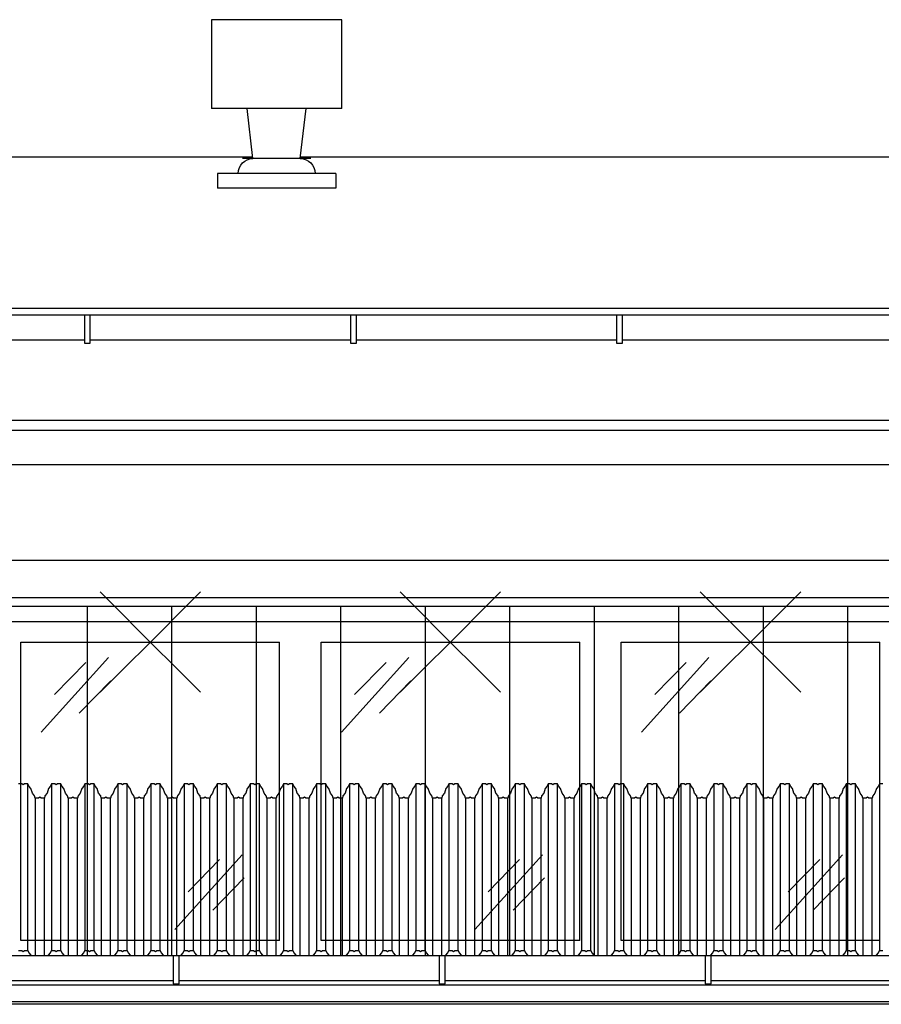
# Model space of a CAD drawing. Header units: millimetres. Extents: x 59331 to 112314, y -16110 to 34390.
# Tile 6 of 198: x 60823 to 61114, y -2169 to -1836. Entities that reach past the tile are written whole.
import ezdxf

# ---------------------------------------------------------------- set-up
doc = ezdxf.new("R2010")
doc.units = ezdxf.units.MM
doc.set_wipeout_variables(frame=1)
doc.layers.get('DEFPOINTS').update_dxf_attribs({"lineweight": 9})
for name, color, linetype in [('_HSA_STOLARKA_ZEWNĘTRZNA', 132, 'Continuous'), ('_HSA_WIDOKOWE', 1, 'Continuous'), ('_HSA_WIDOKOWE_CIENKIE', 8, 'Continuous'), ('_HSA_ŚCIANY_CIENKIE', 2, 'Continuous'), ('_HSA_ŚCIANY_DZIAŁOWE', 6, 'Continuous')]:
    doc.layers.add(name, color=color, linetype=linetype)
doc.layers.add('_HSA_WYBURZENIA', color=7, linetype='Continuous', true_color=0xdd0303)
doc.layers.add('_HSA_WYBURZENIA_01', color=7, linetype='Continuous', true_color=0xdd0303)
doc.styles.add('ARIAL_100', font='Arial.ttf', dxfattribs={"width": 0.8, "height": 20})
doc.dimstyles.new('WYM_WEWN_100', dxfattribs={"dimtxt": 20, "dimasz": 2, "dimexe": 10, "dimexo": 0, "dimgap": 4, "dimtad": 1, "dimdec": 1, "dimrnd": 0.1, "dimtxsty": 'ARIAL_100', "dimblk": 'Wym-03', "dimcen": 0, "dimdle": 10, "dimse1": 1, "dimse2": 1, "dimclrt": 256, "dimazin": 2, "dimtfac": 1, "dimtdec": 1, "dimtix": 1, "dimtmove": 2, "dimatfit": 0, "dimfxl": 1, "dimtolj": 1, "dimtzin": 0, "dimarcsym": 0})

# ---------------------------------------------------------------- blocks, each defined once
blk = doc.blocks.new('A$C40757a77')
blk.add_wipeout([(-5371, 115), (-5371, 0), (-4755.5, 0), (-4755.5, 115)])
for p, q in [((-5053, 7), (-5053, 108)), ((-4965.5, 7), (-4965.5, 108)), ((-4951.5, 7), (-4951.5, 108)), ((-4864, 7), (-4864, 108)), ((-4850, 7), (-4850, 108)), ((-4762.5, 7), (-4762.5, 108))]:
    blk.add_line(p, q)
at = {"ltscale": 10}
for p, q in [((-5053, 108), (-4965.5, 108)), ((-4951.5, 108), (-4864, 108)), ((-4850, 108), (-4762.5, 108)), ((-4965.5, 7), (-5053, 7)), ((-4864, 7), (-4951.5, 7)), ((-4762.5, 7), (-4850, 7))]:
    blk.add_line(p, q, dxfattribs=at)
blk.add_lwpolyline([(-5371, 115), (-4755.5, 115), (-4755.5, 0), (-5371, 0)], close=True, dxfattribs=at)
at = {"layer": '_HSA_WIDOKOWE_CIENKIE', "color": 9}
for points in [[(-5046.13, 77.51), (-5023.33, 102.73)], [(-5041.65, 90.23), (-5031.02, 101.14)], [(-4944.63, 77.51), (-4921.83, 102.73)], [(-4940.15, 90.23), (-4929.52, 101.14)], [(-4843.13, 77.51), (-4820.33, 102.73)], [(-4838.65, 90.23), (-4828.02, 101.14)], [(-5033.26, 83.99), (-5022.63, 94.9)], [(-4931.76, 83.99), (-4921.13, 94.9)], [(-4830.26, 83.99), (-4819.63, 94.9)], [(-5000.95, 10.79), (-4978.14, 36.01)], [(-4996.47, 23.51), (-4985.84, 34.42)], [(-4899.45, 10.79), (-4876.64, 36.01)], [(-4894.97, 23.51), (-4884.34, 34.42)], [(-4797.95, 10.79), (-4775.14, 36.01)], [(-4793.47, 23.51), (-4782.84, 34.42)], [(-4988.07, 17.27), (-4977.44, 28.18)], [(-4886.57, 17.27), (-4875.94, 28.18)], [(-4785.07, 17.27), (-4774.44, 28.18)]]:
    blk.add_lwpolyline(points, dxfattribs=at)
blk = doc.blocks.new('A$Cd050fd5c')
at = {"transparency": 33554687}
h = blk.add_hatch(dxfattribs=at)
h.set_pattern_fill('ANSI31', color=256, scale=9, angle=45)
h.set_pattern_definition([(90, (-65884.325, 19154.596), (-28.575, 0), [])])
h.paths.add_polyline_path([(-3, -3), (-5398, -3), (-5398, -128), (-3, -128)])
for points in [[(0, 0), (-5401, 0), (-5401, -131), (0, -131)], [(-3, -3), (-5398, -3), (-5398, -128), (-3, -128)]]:
    blk.add_lwpolyline(points, close=True)
blk = doc.blocks.new('*U119')
blk.add_wipeout([(0, 8.5), (0, 0), (10264, 0), (10264, 8.5)])
for p, q in [((10264, 8.5), (0, 8.5)), ((10264, 0), (0, 0))]:
    blk.add_line(p, q)
for points in [[(369.47, -1), (371.47, -1), (371.47, 8.5), (369.47, 8.5)], [(459.47, -1), (461.47, -1), (461.47, 8.5), (459.47, 8.5)], [(549.47, -1), (551.47, -1), (551.47, 8.5), (549.47, 8.5)]]:
    blk.add_wipeout(points)
for points in [[(369.47, -1), (371.47, -1), (371.47, 8.5), (369.47, 8.5)], [(459.47, -1), (461.47, -1), (461.47, 8.5), (459.47, 8.5)], [(549.47, -1), (551.47, -1), (551.47, 8.5), (549.47, 8.5)]]:
    blk.add_lwpolyline(points, close=True)
blk = doc.blocks.new('DASZEK')
for points in [[(680.84, 68.18), (679.72, 68.18), (679.37, 67.44), (678.69, 66.6), (678.17, 65.07), (677.47, 64.11), (677.27, 63.41), (676.15, 63.41), (675.7, 63.7), (675.24, 63.41), (674.12, 63.41), (673.92, 64.11), (673.23, 65.07), (672.7, 66.6), (672.02, 67.44), (671.67, 68.18), (670.56, 68.18), (670.1, 67.88), (669.64, 68.18), (668.53, 68.18), (668.18, 67.44), (667.5, 66.6), (666.97, 65.07), (666.28, 64.11), (666.07, 63.41), (664.96, 63.41), (664.5, 63.7), (664.04, 63.41), (662.93, 63.41), (662.72, 64.11), (662.03, 65.07), (661.5, 66.6), (660.82, 67.44), (660.47, 68.18), (659.36, 68.18), (658.9, 67.88), (658.44, 68.18), (657.33, 68.18), (656.98, 67.44), (656.3, 66.6), (655.77, 65.07), (655.08, 64.11), (654.87, 63.41), (653.76, 63.41), (653.3, 63.7), (652.84, 63.41), (651.73, 63.41), (651.52, 64.11), (650.83, 65.07), (650.3, 66.6), (649.62, 67.44), (649.27, 68.18), (648.16, 68.18), (647.7, 67.88), (647.24, 68.18), (646.13, 68.18), (645.78, 67.44), (645.1, 66.6), (644.57, 65.07), (643.88, 64.11), (643.67, 63.41), (642.56, 63.41), (642.1, 63.7), (641.64, 63.41), (640.53, 63.41), (640.32, 64.11), (639.63, 65.07), (639.1, 66.6), (638.42, 67.44), (638.07, 68.18), (636.96, 68.18), (636.5, 67.88), (636.04, 68.18), (634.93, 68.18), (634.58, 67.44), (633.9, 66.6), (633.37, 65.07), (632.68, 64.11), (632.48, 63.41), (631.36, 63.41), (630.9, 63.7), (630.44, 63.41), (629.33, 63.41), (629.12, 64.11), (628.43, 65.07), (627.91, 66.6), (627.23, 67.44), (626.88, 68.18), (625.76, 68.18), (625.3, 67.88), (624.85, 68.18), (623.73, 68.18), (623.38, 67.44), (622.7, 66.6), (622.17, 65.07), (621.48, 64.11), (621.28, 63.41), (620.16, 63.41), (619.7, 63.7), (619.25, 63.41), (618.13, 63.41), (617.93, 64.11), (617.24, 65.07), (616.71, 66.6), (616.03, 67.44), (615.68, 68.18), (614.56, 68.18), (614.11, 67.88), (613.65, 68.18), (612.53, 68.18), (612.18, 67.44), (611.5, 66.6), (610.98, 65.07), (610.28, 64.11), (610.08, 63.41), (608.96, 63.41), (608.51, 63.7), (608.05, 63.41), (606.93, 63.41), (606.73, 64.11), (606.04, 65.07), (605.51, 66.6), (604.83, 67.44), (604.48, 68.18), (603.37, 68.18), (602.91, 67.88), (602.45, 68.18), (601.34, 68.18), (600.99, 67.44), (600.31, 66.6), (599.78, 65.07), (599.09, 64.11), (598.88, 63.41), (597.77, 63.41), (597.31, 63.7), (596.85, 63.41), (595.74, 63.41), (595.53, 64.11), (594.84, 65.07), (594.31, 66.6), (593.63, 67.44), (593.28, 68.18), (592.17, 68.18), (591.71, 67.88), (591.25, 68.18), (590.14, 68.18), (589.79, 67.44), (589.11, 66.6), (588.58, 65.07), (587.89, 64.11), (587.68, 63.41), (586.57, 63.41), (586.11, 63.7), (585.65, 63.41), (584.54, 63.41), (584.33, 64.11), (583.64, 65.07), (583.11, 66.6), (582.43, 67.44), (582.08, 68.18), (580.97, 68.18), (580.51, 67.88), (580.05, 68.18), (578.94, 68.18), (578.59, 67.44), (577.91, 66.6), (577.38, 65.07), (576.69, 64.11), (576.48, 63.41), (575.37, 63.41), (574.91, 63.7), (574.45, 63.41), (573.34, 63.41), (573.13, 64.11), (572.44, 65.07), (571.91, 66.6), (571.23, 67.44), (570.88, 68.18), (569.77, 68.18), (569.31, 67.88), (568.85, 68.18), (567.74, 68.18), (567.39, 67.44), (566.71, 66.6), (566.18, 65.07), (565.49, 64.11), (565.29, 63.41), (564.17, 63.41), (563.71, 63.7), (563.25, 63.41), (562.14, 63.41), (561.93, 64.11), (561.24, 65.07), (560.72, 66.6), (560.04, 67.44), (559.69, 68.18), (558.57, 68.18), (558.11, 67.88), (557.66, 68.18), (556.54, 68.18), (556.19, 67.44), (555.51, 66.6), (554.98, 65.07), (554.29, 64.11), (554.09, 63.41), (552.97, 63.41), (552.51, 63.7), (552.06, 63.41), (550.94, 63.41), (550.74, 64.11), (550.05, 65.07), (549.52, 66.6), (548.84, 67.44), (548.49, 68.18), (547.37, 68.18), (546.92, 67.88), (546.46, 68.18), (545.34, 68.18), (544.99, 67.44), (544.31, 66.6), (543.79, 65.07), (543.09, 64.11), (542.89, 63.41), (541.77, 63.41), (541.32, 63.7), (540.86, 63.41), (539.74, 63.41), (539.54, 64.11), (538.85, 65.07), (538.32, 66.6), (537.64, 67.44), (537.29, 68.18), (536.18, 68.18), (535.72, 67.88), (535.26, 68.18), (534.15, 68.18), (533.8, 67.44), (533.12, 66.6), (532.59, 65.07), (531.9, 64.11), (531.69, 63.41), (530.58, 63.41), (530.12, 63.7), (529.66, 63.41), (528.55, 63.41), (528.34, 64.11), (527.65, 65.07), (527.12, 66.6), (526.44, 67.44), (526.09, 68.18), (524.98, 68.18), (524.52, 67.88), (524.06, 68.18), (522.95, 68.18), (522.6, 67.44), (521.92, 66.6), (521.39, 65.07), (520.7, 64.11), (520.49, 63.41), (519.38, 63.41), (518.92, 63.7), (518.46, 63.41), (517.35, 63.41), (517.14, 64.11), (516.45, 65.07), (515.92, 66.6), (515.24, 67.44), (514.89, 68.18), (513.78, 68.18), (513.32, 67.88), (512.86, 68.18), (511.75, 68.18), (511.4, 67.44), (510.72, 66.6), (510.19, 65.07), (509.5, 64.11), (509.29, 63.41), (508.18, 63.41), (507.72, 63.7), (507.26, 63.41), (506.15, 63.41), (505.94, 64.11), (505.25, 65.07), (504.72, 66.6), (504.04, 67.44), (503.69, 68.18), (502.58, 68.18), (502.12, 67.88), (501.66, 68.18), (500.55, 68.18), (500.2, 67.44), (499.52, 66.6), (498.99, 65.07), (498.3, 64.11), (498.1, 63.41), (496.98, 63.41), (496.52, 63.7), (496.06, 63.41), (494.95, 63.41), (494.74, 64.11), (494.05, 65.07), (493.53, 66.6), (492.85, 67.44), (492.5, 68.18), (491.38, 68.18), (490.92, 67.88), (490.47, 68.18), (489.35, 68.18), (489, 67.44), (488.32, 66.6), (487.79, 65.07), (487.1, 64.11), (486.9, 63.41), (485.78, 63.41), (485.32, 63.7), (484.87, 63.41), (483.75, 63.41), (483.55, 64.11), (482.86, 65.07), (482.33, 66.6), (481.65, 67.44), (481.3, 68.18), (480.18, 68.18), (479.73, 67.88), (479.27, 68.18), (478.15, 68.18), (477.8, 67.44), (477.12, 66.6), (476.6, 65.07), (475.91, 64.11), (475.7, 63.41), (474.58, 63.41), (474.13, 63.7), (473.67, 63.41), (472.55, 63.41), (472.35, 64.11), (471.66, 65.07), (471.13, 66.6), (470.45, 67.44), (470.1, 68.18), (468.99, 68.18), (468.53, 67.88), (468.07, 68.18), (466.96, 68.18), (466.61, 67.44), (465.93, 66.6), (465.4, 65.07), (464.71, 64.11), (464.5, 63.41), (463.39, 63.41), (462.93, 63.7), (462.47, 63.41), (461.36, 63.41), (461.15, 64.11), (460.46, 65.07), (459.93, 66.6), (459.25, 67.44), (458.9, 68.18), (457.79, 68.18), (457.33, 67.88), (456.87, 68.18), (455.76, 68.18), (455.41, 67.44), (454.73, 66.6), (454.2, 65.07), (453.51, 64.11), (453.3, 63.41), (452.19, 63.41), (451.73, 63.7), (451.27, 63.41), (450.16, 63.41), (449.95, 64.11), (449.26, 65.07), (448.73, 66.6), (448.05, 67.44), (447.7, 68.18), (446.59, 68.18), (446.13, 67.88), (445.67, 68.18), (444.56, 68.18), (444.21, 67.44), (443.53, 66.6), (443, 65.07), (442.31, 64.11), (442.1, 63.41), (440.99, 63.41), (440.53, 63.7), (440.07, 63.41), (438.96, 63.41), (438.75, 64.11), (438.06, 65.07), (437.53, 66.6), (436.85, 67.44), (436.5, 68.18), (435.39, 68.18), (434.93, 67.88), (434.47, 68.18), (433.36, 68.18), (433.01, 67.44), (432.33, 66.6), (431.8, 65.07), (431.11, 64.11), (430.91, 63.41), (429.79, 63.41), (429.33, 63.7), (428.87, 63.41), (427.76, 63.41), (427.55, 64.11), (426.86, 65.07), (426.34, 66.6), (425.66, 67.44), (425.31, 68.18), (424.19, 68.18), (423.73, 67.88), (423.28, 68.18), (422.16, 68.18), (421.81, 67.44), (421.13, 66.6), (420.6, 65.07), (419.91, 64.11), (419.71, 63.41), (418.59, 63.41), (418.13, 63.7), (417.68, 63.41), (416.56, 63.41), (416.36, 64.11), (415.67, 65.07), (415.14, 66.6), (414.46, 67.44), (414.11, 68.18), (412.99, 68.18), (412.54, 67.88), (412.08, 68.18), (410.96, 68.18), (410.61, 67.44), (409.93, 66.6), (409.41, 65.07), (408.72, 64.11), (408.51, 63.41), (407.39, 63.41), (406.94, 63.7), (406.48, 63.41), (405.36, 63.41), (405.16, 64.11), (404.47, 65.07), (403.94, 66.6), (403.26, 67.44), (402.91, 68.18), (401.8, 68.18), (401.34, 67.88), (400.88, 68.18), (399.77, 68.18), (399.42, 67.44), (398.74, 66.6), (398.21, 65.07), (397.52, 64.11), (397.31, 63.41), (396.2, 63.41), (395.74, 63.7), (395.28, 63.41), (394.17, 63.41), (393.96, 64.11), (393.27, 65.07), (392.74, 66.6), (392.06, 67.44), (391.71, 68.18), (390.6, 68.18), (390.14, 67.88), (389.68, 68.18), (388.57, 68.18)], [(388.57, 11.8), (389.68, 11.8), (390.14, 11.5), (390.6, 11.8), (391.71, 11.8), (392.06, 11.06), (392.74, 10.22), (393.27, 8.69), (393.96, 7.73), (394.17, 7.03), (395.28, 7.03), (395.74, 7.32), (396.2, 7.03), (397.31, 7.03), (397.52, 7.73), (398.21, 8.69), (398.74, 10.22), (399.42, 11.06), (399.77, 11.8), (400.88, 11.8), (401.34, 11.5), (401.8, 11.8), (402.91, 11.8), (403.26, 11.06), (403.94, 10.22), (404.47, 8.69), (405.16, 7.73), (405.36, 7.03), (406.48, 7.03), (406.94, 7.32), (407.39, 7.03), (408.51, 7.03), (408.72, 7.73), (409.41, 8.69), (409.93, 10.22), (410.61, 11.06), (410.96, 11.8), (412.08, 11.8), (412.54, 11.5), (412.99, 11.8), (414.11, 11.8), (414.46, 11.06), (415.14, 10.22), (415.67, 8.69), (416.36, 7.73), (416.56, 7.03), (417.68, 7.03), (418.13, 7.32), (418.59, 7.03), (419.71, 7.03), (419.91, 7.73), (420.6, 8.69), (421.13, 10.22), (421.81, 11.06), (422.16, 11.8), (423.28, 11.8), (423.73, 11.5), (424.19, 11.8), (425.31, 11.8), (425.66, 11.06), (426.34, 10.22), (426.86, 8.69), (427.55, 7.73), (427.76, 7.03), (428.87, 7.03), (429.33, 7.32), (429.79, 7.03), (430.91, 7.03), (431.11, 7.73), (431.8, 8.69), (432.33, 10.22), (433.01, 11.06), (433.36, 11.8), (434.47, 11.8), (434.93, 11.5), (435.39, 11.8), (436.5, 11.8), (436.85, 11.06), (437.53, 10.22), (438.06, 8.69), (438.75, 7.73), (438.96, 7.03), (440.07, 7.03), (440.53, 7.32), (440.99, 7.03), (442.1, 7.03), (442.31, 7.73), (443, 8.69), (443.53, 10.22), (444.21, 11.06), (444.56, 11.8), (445.67, 11.8), (446.13, 11.5), (446.59, 11.8), (447.7, 11.8), (448.05, 11.06), (448.73, 10.22), (449.26, 8.69), (449.95, 7.73), (450.16, 7.03), (451.27, 7.03), (451.73, 7.32), (452.19, 7.03), (453.3, 7.03), (453.51, 7.73), (454.2, 8.69), (454.73, 10.22), (455.41, 11.06), (455.76, 11.8), (456.87, 11.8), (457.33, 11.5), (457.79, 11.8), (458.9, 11.8), (459.25, 11.06), (459.93, 10.22), (460.46, 8.69), (461.15, 7.73), (461.36, 7.03), (462.47, 7.03), (462.93, 7.32), (463.39, 7.03), (464.5, 7.03), (464.71, 7.73), (465.4, 8.69), (465.93, 10.22), (466.61, 11.06), (466.96, 11.8), (468.07, 11.8), (468.53, 11.5), (468.99, 11.8), (470.1, 11.8), (470.45, 11.06), (471.13, 10.22), (471.66, 8.69), (472.35, 7.73), (472.55, 7.03), (473.67, 7.03), (474.13, 7.32), (474.58, 7.03), (475.7, 7.03), (475.91, 7.73), (476.6, 8.69), (477.12, 10.22), (477.8, 11.06), (478.15, 11.8), (479.27, 11.8), (479.73, 11.5), (480.18, 11.8), (481.3, 11.8), (481.65, 11.06), (482.33, 10.22), (482.86, 8.69), (483.55, 7.73), (483.75, 7.03), (484.87, 7.03), (485.32, 7.32), (485.78, 7.03), (486.9, 7.03), (487.1, 7.73), (487.79, 8.69), (488.32, 10.22), (489, 11.06), (489.35, 11.8), (490.47, 11.8), (490.92, 11.5), (491.38, 11.8), (492.5, 11.8), (492.85, 11.06), (493.53, 10.22), (494.05, 8.69), (494.74, 7.73), (494.95, 7.03), (496.06, 7.03), (496.52, 7.32), (496.98, 7.03), (498.1, 7.03), (498.3, 7.73), (498.99, 8.69), (499.52, 10.22), (500.2, 11.06), (500.55, 11.8), (501.66, 11.8), (502.12, 11.5), (502.58, 11.8), (503.69, 11.8), (504.04, 11.06), (504.72, 10.22), (505.25, 8.69), (505.94, 7.73), (506.15, 7.03), (507.26, 7.03), (507.72, 7.32), (508.18, 7.03), (509.29, 7.03), (509.5, 7.73), (510.19, 8.69), (510.72, 10.22), (511.4, 11.06), (511.75, 11.8), (512.86, 11.8), (513.32, 11.5), (513.78, 11.8), (514.89, 11.8), (515.24, 11.06), (515.92, 10.22), (516.45, 8.69), (517.14, 7.73), (517.35, 7.03), (518.46, 7.03), (518.92, 7.32), (519.38, 7.03), (520.49, 7.03), (520.7, 7.73), (521.39, 8.69), (521.92, 10.22), (522.6, 11.06), (522.95, 11.8), (524.06, 11.8), (524.52, 11.5), (524.98, 11.8), (526.09, 11.8), (526.44, 11.06), (527.12, 10.22), (527.65, 8.69), (528.34, 7.73), (528.55, 7.03), (529.66, 7.03), (530.12, 7.32), (530.58, 7.03), (531.69, 7.03), (531.9, 7.73), (532.59, 8.69), (533.12, 10.22), (533.8, 11.06), (534.15, 11.8), (535.26, 11.8), (535.72, 11.5), (536.18, 11.8), (537.29, 11.8), (537.64, 11.06), (538.32, 10.22), (538.85, 8.69), (539.54, 7.73), (539.74, 7.03), (540.86, 7.03), (541.32, 7.32), (541.77, 7.03), (542.89, 7.03), (543.09, 7.73), (543.79, 8.69), (544.31, 10.22), (544.99, 11.06), (545.34, 11.8), (546.46, 11.8), (546.92, 11.5), (547.37, 11.8), (548.49, 11.8), (548.84, 11.06), (549.52, 10.22), (550.05, 8.69), (550.74, 7.73), (550.94, 7.03), (552.06, 7.03), (552.51, 7.32), (552.97, 7.03), (554.09, 7.03), (554.29, 7.73), (554.98, 8.69), (555.51, 10.22), (556.19, 11.06), (556.54, 11.8), (557.66, 11.8), (558.11, 11.5), (558.57, 11.8), (559.69, 11.8), (560.04, 11.06), (560.72, 10.22), (561.24, 8.69), (561.93, 7.73), (562.14, 7.03), (563.25, 7.03), (563.71, 7.32), (564.17, 7.03), (565.29, 7.03), (565.49, 7.73), (566.18, 8.69), (566.71, 10.22), (567.39, 11.06), (567.74, 11.8), (568.85, 11.8), (569.31, 11.5), (569.77, 11.8), (570.88, 11.8), (571.23, 11.06), (571.91, 10.22), (572.44, 8.69), (573.13, 7.73), (573.34, 7.03), (574.45, 7.03), (574.91, 7.32), (575.37, 7.03), (576.48, 7.03), (576.69, 7.73), (577.38, 8.69), (577.91, 10.22), (578.59, 11.06), (578.94, 11.8), (580.05, 11.8), (580.51, 11.5), (580.97, 11.8), (582.08, 11.8), (582.43, 11.06), (583.11, 10.22), (583.64, 8.69), (584.33, 7.73), (584.54, 7.03), (585.65, 7.03), (586.11, 7.32), (586.57, 7.03), (587.68, 7.03), (587.89, 7.73), (588.58, 8.69), (589.11, 10.22), (589.79, 11.06), (590.14, 11.8), (591.25, 11.8), (591.71, 11.5), (592.17, 11.8), (593.28, 11.8), (593.63, 11.06), (594.31, 10.22), (594.84, 8.69), (595.53, 7.73), (595.74, 7.03), (596.85, 7.03), (597.31, 7.32), (597.77, 7.03), (598.88, 7.03), (599.09, 7.73), (599.78, 8.69), (600.31, 10.22), (600.99, 11.06), (601.34, 11.8), (602.45, 11.8), (602.91, 11.5), (603.37, 11.8), (604.48, 11.8), (604.83, 11.06), (605.51, 10.22), (606.04, 8.69), (606.73, 7.73), (606.93, 7.03), (608.05, 7.03), (608.51, 7.32), (608.96, 7.03), (610.08, 7.03), (610.28, 7.73), (610.98, 8.69), (611.5, 10.22), (612.18, 11.06), (612.53, 11.8), (613.65, 11.8), (614.11, 11.5), (614.56, 11.8), (615.68, 11.8), (616.03, 11.06), (616.71, 10.22), (617.24, 8.69), (617.93, 7.73), (618.13, 7.03), (619.25, 7.03), (619.7, 7.32), (620.16, 7.03), (621.28, 7.03), (621.48, 7.73), (622.17, 8.69), (622.7, 10.22), (623.38, 11.06), (623.73, 11.8), (624.85, 11.8), (625.3, 11.5), (625.76, 11.8), (626.88, 11.8), (627.23, 11.06), (627.91, 10.22), (628.43, 8.69), (629.12, 7.73), (629.33, 7.03), (630.44, 7.03), (630.9, 7.32), (631.36, 7.03), (632.48, 7.03), (632.68, 7.73), (633.37, 8.69), (633.9, 10.22), (634.58, 11.06), (634.93, 11.8), (636.04, 11.8), (636.5, 11.5), (636.96, 11.8), (638.07, 11.8), (638.42, 11.06), (639.1, 10.22), (639.63, 8.69), (640.32, 7.73), (640.53, 7.03), (641.64, 7.03), (642.1, 7.32), (642.56, 7.03), (643.67, 7.03), (643.88, 7.73), (644.57, 8.69), (645.1, 10.22), (645.78, 11.06), (646.13, 11.8), (647.24, 11.8), (647.7, 11.5), (648.16, 11.8), (649.27, 11.8), (649.62, 11.06), (650.3, 10.22), (650.83, 8.69), (651.52, 7.73), (651.73, 7.03), (652.84, 7.03), (653.3, 7.32), (653.76, 7.03), (654.87, 7.03), (655.08, 7.73), (655.77, 8.69), (656.3, 10.22), (656.98, 11.06), (657.33, 11.8), (658.44, 11.8), (658.9, 11.5), (659.36, 11.8), (660.47, 11.8), (660.82, 11.06), (661.5, 10.22), (662.03, 8.69), (662.72, 7.73), (662.93, 7.03), (664.04, 7.03), (664.5, 7.32), (664.96, 7.03), (666.07, 7.03), (666.28, 7.73), (666.97, 8.69), (667.5, 10.22), (668.18, 11.06), (668.53, 11.8), (669.64, 11.8), (670.1, 11.5), (670.56, 11.8), (671.67, 11.8), (672.02, 11.06), (672.7, 10.22), (673.23, 8.69), (673.92, 7.73), (674.12, 7.03), (675.24, 7.03), (675.7, 7.32), (676.15, 7.03), (677.27, 7.03), (677.47, 7.73), (678.17, 8.69), (678.69, 10.22), (679.37, 11.06), (679.72, 11.8), (680.84, 11.8)]]:
    blk.add_lwpolyline(points)
at = {"layer": '_HSA_WIDOKOWE_CIENKIE'}
for p, q in [((391.71, 11.8), (391.71, 68.18)), ((399.77, 68.18), (399.77, 11.8)), ((402.91, 11.8), (402.91, 68.18)), ((410.96, 68.18), (410.96, 11.8)), ((414.11, 11.8), (414.11, 68.18)), ((422.16, 68.18), (422.16, 11.8)), ((425.31, 11.8), (425.31, 68.18)), ((433.36, 68.18), (433.36, 11.8)), ((436.5, 11.8), (436.5, 68.18)), ((444.56, 68.18), (444.56, 11.8)), ((447.7, 11.8), (447.7, 68.18)), ((455.76, 68.18), (455.76, 11.8)), ((458.9, 11.8), (458.9, 68.18)), ((466.96, 68.18), (466.96, 11.8)), ((470.1, 11.8), (470.1, 68.18)), ((478.15, 68.18), (478.15, 11.8)), ((481.3, 11.8), (481.3, 68.18)), ((489.35, 68.18), (489.35, 11.8)), ((492.5, 11.8), (492.5, 68.18)), ((500.55, 68.18), (500.55, 11.8)), ((503.69, 11.8), (503.69, 68.18)), ((511.75, 68.18), (511.75, 11.8)), ((514.89, 11.8), (514.89, 68.18)), ((522.95, 68.18), (522.95, 11.8)), ((526.09, 11.8), (526.09, 68.18)), ((534.15, 68.18), (534.15, 11.8)), ((537.29, 11.8), (537.29, 68.18)), ((545.34, 68.18), (545.34, 11.8)), ((548.49, 11.8), (548.49, 68.18)), ((556.54, 68.18), (556.54, 11.8)), ((559.69, 11.8), (559.69, 68.18)), ((567.74, 68.18), (567.74, 11.8)), ((570.88, 11.8), (570.88, 68.18)), ((578.94, 68.18), (578.94, 11.8)), ((582.08, 11.8), (582.08, 68.18)), ((590.14, 68.18), (590.14, 11.8)), ((593.28, 11.8), (593.28, 68.18)), ((601.34, 68.18), (601.34, 11.8)), ((604.48, 11.8), (604.48, 68.18)), ((612.53, 68.18), (612.53, 11.8)), ((615.68, 11.8), (615.68, 68.18)), ((623.73, 68.18), (623.73, 11.8)), ((626.88, 11.8), (626.88, 68.18)), ((634.93, 68.18), (634.93, 11.8)), ((638.07, 11.8), (638.07, 68.18)), ((646.13, 68.18), (646.13, 11.8)), ((649.27, 11.8), (649.27, 68.18)), ((657.33, 68.18), (657.33, 11.8)), ((660.47, 11.8), (660.47, 68.18)), ((668.53, 68.18), (668.53, 11.8)), ((671.67, 11.8), (671.67, 68.18)), ((679.72, 68.18), (679.72, 11.8)), ((394.17, 63.41), (394.17, 7.03)), ((397.31, 7.03), (397.31, 63.41)), ((405.36, 63.41), (405.36, 7.03)), ((408.51, 7.03), (408.51, 63.41)), ((416.56, 63.41), (416.56, 7.03)), ((419.71, 7.03), (419.71, 63.41)), ((427.76, 63.41), (427.76, 7.03)), ((430.91, 7.03), (430.91, 63.41)), ((438.96, 63.41), (438.96, 7.03)), ((442.1, 7.03), (442.1, 63.41)), ((450.16, 63.41), (450.16, 7.03)), ((453.3, 7.03), (453.3, 63.41)), ((461.36, 63.41), (461.36, 7.03)), ((464.5, 7.03), (464.5, 63.41)), ((472.55, 63.41), (472.55, 7.03)), ((475.7, 7.03), (475.7, 63.41)), ((483.75, 63.41), (483.75, 7.03)), ((486.9, 7.03), (486.9, 63.41)), ((494.95, 63.41), (494.95, 7.03)), ((498.1, 7.03), (498.1, 63.41)), ((506.15, 63.41), (506.15, 7.03)), ((509.29, 7.03), (509.29, 63.41)), ((517.35, 63.41), (517.35, 7.03)), ((520.49, 7.03), (520.49, 63.41)), ((528.55, 63.41), (528.55, 7.03)), ((531.69, 7.03), (531.69, 63.41)), ((539.74, 63.41), (539.74, 7.03)), ((542.89, 7.03), (542.89, 63.41)), ((550.94, 63.41), (550.94, 7.03)), ((554.09, 7.03), (554.09, 63.41)), ((562.14, 63.41), (562.14, 7.03)), ((565.29, 7.03), (565.29, 63.41)), ((573.34, 63.41), (573.34, 7.03)), ((576.48, 7.03), (576.48, 63.41)), ((584.54, 63.41), (584.54, 7.03)), ((587.68, 7.03), (587.68, 63.41)), ((595.74, 63.41), (595.74, 7.03)), ((598.88, 7.03), (598.88, 63.41)), ((606.93, 63.41), (606.93, 7.03)), ((610.08, 7.03), (610.08, 63.41)), ((618.13, 63.41), (618.13, 7.03)), ((621.28, 7.03), (621.28, 63.41)), ((629.33, 63.41), (629.33, 7.03)), ((632.48, 7.03), (632.48, 63.41)), ((640.53, 63.41), (640.53, 7.03)), ((643.67, 7.03), (643.67, 63.41)), ((651.73, 63.41), (651.73, 7.03)), ((654.87, 7.03), (654.87, 63.41)), ((662.93, 63.41), (662.93, 7.03)), ((666.07, 7.03), (666.07, 63.41)), ((674.12, 63.41), (674.12, 7.03)), ((677.27, 7.03), (677.27, 63.41))]:
    blk.add_line(p, q, dxfattribs=at)
blk = doc.blocks.new('A$Ce0e96bf1')
blk.add_wipeout([(-40, 0), (0, 0), (0, 5), (-7, 5), (-7.01, 5.23), (-7.03, 5.56), (-7.1, 5.99), (-7.18, 6.33), (-7.29, 6.68), (-7.54, 7.26), (-7.74, 7.62), (-8, 8.01), (-8.23, 8.28), (-8.46, 8.54), (-8.73, 8.78), (-8.99, 9), (-9.33, 9.23), (-9.58, 9.38), (-9.94, 9.56), (-10.25, 9.69), (-10.68, 9.82), (-11.05, 9.91), (-11.35, 9.96), (-11.64, 9.99), (-12, 10), (-10, 27), (2, 27), (2, 57), (-42, 57), (-42, 27), (-30, 27), (-28, 10), (-28.21, 10), (-28.9, 9.92), (-29.15, 9.87), (-29.48, 9.77), (-29.81, 9.66), (-30.14, 9.52), (-30.38, 9.4), (-30.86, 9.1), (-31.1, 8.92), (-31.62, 8.44), (-31.76, 8.29), (-32.01, 7.99), (-32.16, 7.77), (-32.36, 7.45), (-32.5, 7.18), (-32.58, 7), (-32.71, 6.67), (-32.79, 6.44), (-32.89, 6.05), (-32.94, 5.8), (-32.98, 5.49), (-32.99, 5.25), (-32.99, 5), (-40, 5)])
for p, q in [((-42, 57), (2, 57)), ((-42, 27), (-42, 57)), ((2, 57), (2, 27)), ((-42, 27), (2, 27)), ((-28, 10), (-30, 27)), ((-12, 10), (-10, 27)), ((-31.54, 10), (-8.46, 10)), ((-40, 5), (0, 5)), ((-40, 5), (-40, 0)), ((0, 5), (0, 0)), ((-40, 0), (0, 0))]:
    blk.add_line(p, q)
for centre, start, end in [((-28, 5), 90, 180), ((-12, 5), 0, 90)]:
    blk.add_arc(centre, 5, start, end)
blk = doc.blocks.new('*U345')
blk.add_wipeout([(0, 8.5), (0, 0), (10234, 0), (10234, 8.5)])
for p, q in [((10234, 8.5), (0, 8.5)), ((10234, 0), (0, 0))]:
    blk.add_line(p, q)
for points in [[(369.47, -1), (371.47, -1), (371.47, 8.5), (369.47, 8.5)], [(459.47, -1), (461.47, -1), (461.47, 8.5), (459.47, 8.5)], [(549.47, -1), (551.47, -1), (551.47, 8.5), (549.47, 8.5)]]:
    blk.add_wipeout(points)
for points in [[(369.47, -1), (371.47, -1), (371.47, 8.5), (369.47, 8.5)], [(459.47, -1), (461.47, -1), (461.47, 8.5), (459.47, 8.5)], [(549.47, -1), (551.47, -1), (551.47, 8.5), (549.47, 8.5)]]:
    blk.add_lwpolyline(points, close=True)
blk = doc.blocks.new('Wym-03')
for p, q in [((0, 4), (0, -4)), ((-4, 0), (4, 0))]:
    blk.add_line(p, q)
blk.add_lwpolyline([(-2.83, -2.83, 0.8, 0.8, 0), (2.83, 2.83, 0.05, 0.05, 0)], format="xyseb")
blk = doc.blocks.new('*D415')
at = {"layer": '_HSA_WYBURZENIA_01', "color": 0, "lineweight": -2, "transparency": 16777216}
blk.add_line((60507.33, -2018.93), (62345.83, -2018.93), dxfattribs=at)
at = {"layer": 'DEFPOINTS', "color": 0, "transparency": 16777216}
for p in [(62347.83, -2018.93), (60505.33, -2039.69), (62347.83, -2039.69)]:
    blk.add_point(p, dxfattribs=at)
at = {"layer": '_HSA_WYBURZENIA_01', "color": 0, "lineweight": -2, "transparency": 16777216, "xscale": 2, "yscale": 2, "zscale": 2, "rotation": 180}
blk.add_blockref('Wym-03', (60505.33, -2018.93), dxfattribs=at)
at = {"layer": '_HSA_WYBURZENIA_01', "color": 0, "lineweight": -2, "transparency": 16777216, "xscale": 2, "yscale": 2, "zscale": 2}
blk.add_blockref('Wym-03', (62347.83, -2018.93), dxfattribs=at)
blk = doc.blocks.new('A$C6782ac1e')
at = {"linetype": 'Continuous', "ltscale": 400}
for p, q in [((-12.24, 20.65), (12.24, -20.65)), ((20.65, 12.24), (-20.65, -12.24))]:
    blk.add_line(p, q, dxfattribs=at)

msp = doc.modelspace()

# ---------------------------------------------------------------- linework, layer by layer
at = {"layer": '_HSA_WIDOKOWE_CIENKIE', "ltscale": 10}
msp.add_line((70765.83, -1882.61), (60475.33, -1882.61), dxfattribs=at)
at = {"layer": '_HSA_WIDOKOWE_CIENKIE'}
for p, q in [((70739.33, -2168.4), (60505.33, -2168.4)), ((70739.33, -2169.25), (60505.33, -2169.25))]:
    msp.add_line(p, q, dxfattribs=at)
at = {"layer": '_HSA_ŚCIANY_CIENKIE', "ltscale": 10}
for p, q in [((70739.33, -1933.82), (60475.33, -1933.82)), ((70739.33, -1971.69), (60475.33, -1971.69))]:
    msp.add_line(p, q, dxfattribs=at)
at = {"layer": '_HSA_ŚCIANY_DZIAŁOWE', "ltscale": 10}
for p, q in [((70739.33, -1975.14), (60475.33, -1975.14)), ((70739.33, -1986.69), (60475.33, -1986.69))]:
    msp.add_line(p, q, dxfattribs=at)

# ---------------------------------------------------------------- block references
at = {"layer": '_HSA_STOLARKA_ZEWNĘTRZNA', "ltscale": 10}
msp.add_blockref('A$C40757a77', (65876.33, -2154.69), dxfattribs=at)
at = {"layer": '_HSA_WIDOKOWE'}
msp.add_blockref('*U119', (60475.33, -1944.56), dxfattribs=at)

# ---------------------------------------------------------------- next in the draw order: block references
at = {"layer": '_HSA_WIDOKOWE', "ltscale": 10}
msp.add_blockref('DASZEK', (60433.95, -2162.86), dxfattribs=at)
at = {"layer": '_HSA_WIDOKOWE_CIENKIE', "ltscale": 10, "xscale": -1}
msp.add_blockref('A$Ce0e96bf1', (60889.81, -1893.11), dxfattribs=at)
at = {"layer": '_HSA_WIDOKOWE_CIENKIE'}
msp.add_blockref('A$Cd050fd5c', (65898.33, -2031.69), dxfattribs=at)
at = {"layer": '_HSA_WYBURZENIA', "rotation": 14.34042781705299}
for p in [(60867.08, -2046.69), (60968.58, -2046.69), (61070.08, -2046.69)]:
    msp.add_blockref('A$C6782ac1e', p, dxfattribs=at)

# ---------------------------------------------------------------- next in the draw order: dimensions: what is measured, and where the dimension line sits
at = {"layer": '_HSA_WYBURZENIA_01'}
dim = msp.add_aligned_dim(p1=(60505.33, -2039.69), p2=(62347.83, -2039.69), distance=20.75, text=' ', dimstyle='WYM_WEWN_100', dxfattribs=at)
dim.commit()
dim.dimension.update_dxf_attribs({"geometry": '*D415', "text_midpoint": (61426.58, -2018.93)})

# ---------------------------------------------------------------- next in the draw order: block references
at = {"layer": '_HSA_WIDOKOWE'}
msp.add_blockref('*U345', (60505.33, -2161.31), dxfattribs=at)

doc.saveas('drawing.dxf')
